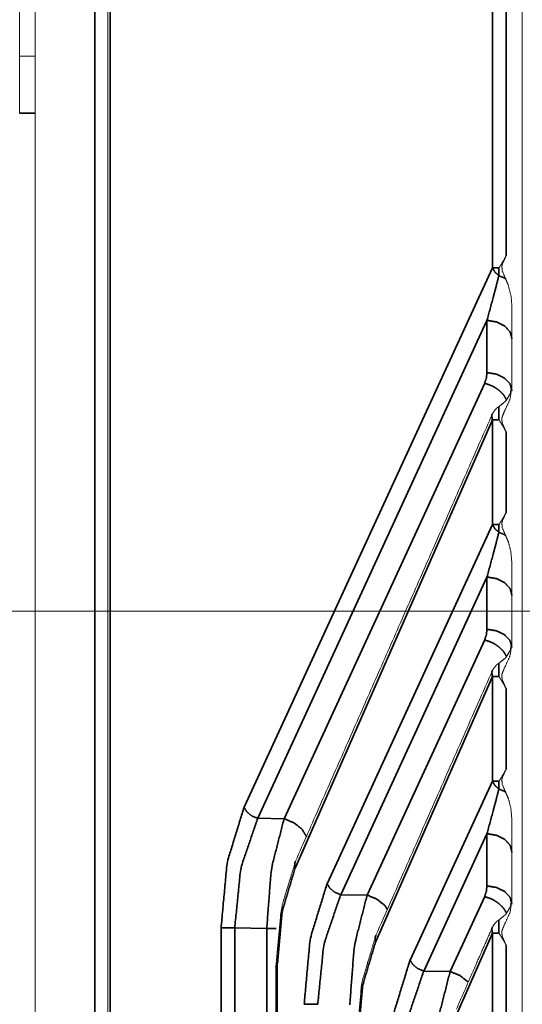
# Model space of a CAD drawing. Header units: millimetres. Extents: x 4 to 836, y 5 to 589.
# Tile 69 of 145: x 504 to 514, y 314 to 333. Entities that reach past the tile are written whole.
import ezdxf

# ---------------------------------------------------------------- set-up
doc = ezdxf.new("R2010")
doc.units = ezdxf.units.MM
doc.layers.add('1', color=7, linetype='Continuous', true_color=0xffffff)
doc.styles.add('ideas_simplex', font='simplex.shx')
doc.dimstyles.get("Standard").update_dxf_attribs({"dimtxt": 0.18, "dimasz": 0.18, "dimexe": 0.18, "dimexo": 0.0625, "dimgap": 0.09, "dimtad": 0, "dimtih": 1, "dimtoh": 1, "dimdec": 4, "dimzin": 0, "dimdsep": 46, "dimtxsty": 'Standard', "dimcen": 0.09, "dimadec": 0, "dimazin": 0, "dimtfac": 1, "dimtdec": 4, "dimtofl": 0, "dimtmove": 0, "dimatfit": 3, "dimfxl": 1, "dimtolj": 1, "dimtzin": 0, "dimarcsym": 0})

# ---------------------------------------------------------------- blocks, each defined once
blk = doc.blocks.new('_U3')
at = {"layer": '1', "color": 152, "lineweight": 13}
for p, q in [((518.108263, 321.5), (433.455482, 321.5)), ((518.108263, 272.5), (433.455482, 272.5))]:
    blk.add_line(p, q, dxfattribs=at)
at = {"layer": '1', "color": 27, "lineweight": 13}
blk.add_line((435.455482, 321.5), (435.455482, 272.5), dxfattribs=at)
at = {"layer": '1', "color": 87, "lineweight": 25}
for p, q in [((433.955482, 304.1025), (428.330482, 304.1025)), ((428.330482, 304.1025), (428.330482, 302.6025)), ((433.955482, 302.6025), (433.955482, 304.1025)), ((428.330482, 291.3975), (428.330482, 289.8975)), ((433.955482, 289.8975), (433.955482, 291.3975)), ((428.330482, 289.8975), (433.955482, 289.8975))]:
    blk.add_line(p, q, dxfattribs=at)
at = {"layer": '1', "color": 27, "lineweight": 18}
for points in [[(435.455482, 321.5), (435.984463, 318.500002), (434.926501, 318.499998)], [(435.455482, 272.5), (434.926501, 275.499998), (435.984463, 275.500002)]]:
    blk.add_solid(points, dxfattribs=at)
at = {"layer": '1', "color": 87, "linetype": 'Continuous', "lineweight": 25, "char_height": 3, "attachment_point": 7, "rotation": 90, "line_spacing_factor": 1.204819, "style": 'ideas_simplex'}
for s, insert in [('\\W1.2097;1.93', (433.801982, 291.345)), ('\\W1.0938;49', (426.489482, 294.315))]:
    blk.add_mtext(s, dxfattribs=dict(at, insert=insert))

msp = doc.modelspace()

# ---------------------------------------------------------------- linework, layer by layer
at = {"layer": '1', "color": 143, "linetype": 'Continuous', "lineweight": 18}
for p, q in [((505.808, 254.94), (505.808, 339.06)), ((513.608, 325.811), (513.608, 327.368)), ((513.608, 320.861), (513.608, 322.419)), ((513.608, 315.912), (513.608, 317.469))]:
    msp.add_line(p, q, dxfattribs=at)
at = {"layer": '1', "color": 143, "linetype": 'Continuous', "lineweight": 35}
for p, q in [((505.852, 339.06), (505.852, 254.94)), ((505.558, 255.466), (505.558, 338.534)), ((513.232, 328.118), (513.232, 336.408)), ((513.495, 336.408), (513.495, 328.347)), ((508.438, 317.715), (513.232, 328.118)), ((513.126, 327.105), (508.701, 317.503)), ((513.126, 326.098), (513.126, 327.105)), ((509.211, 317.495), (513.082, 325.895)), ((513.232, 325.186), (509.428, 316.556)), ((513.232, 323.168), (513.232, 325.186)), ((513.495, 324.957), (513.495, 323.397)), ((510.04, 316.242), (513.232, 323.168)), ((513.126, 322.155), (510.303, 316.03)), ((513.126, 321.148), (513.126, 322.155)), ((510.813, 316.022), (513.082, 320.945)), ((513.232, 320.237), (510.98, 315.129)), ((513.232, 318.218), (513.232, 320.237)), ((513.495, 320.008), (513.495, 318.447)), ((511.642, 314.769), (513.232, 318.218)), ((508.701, 317.503), (509.211, 317.495)), ((513.126, 317.205), (511.905, 314.557)), ((513.126, 316.199), (513.126, 317.205)), ((510.303, 316.03), (510.813, 316.022)), ((512.415, 314.549), (513.082, 315.995)), ((507.995, 278.611), (507.995, 315.389)), ((508.876, 315.38), (508.258, 315.389)), ((508.258, 315.389), (508.258, 278.611)), ((508.876, 278.62), (508.876, 315.38)), ((513.232, 315.287), (512.533, 313.701)), ((509.077, 314.643), (509.077, 279.357)), ((511.905, 314.557), (512.415, 314.549))]:
    msp.add_line(p, q, dxfattribs=at)
at = {"layer": '1', "color": 143, "linetype": 'Continuous', "lineweight": 18}
for points, knots in [([(513.808, 248.277), (513.808, 264.122), (513.808, 297), (513.808, 313.439), (513.808, 345.723)], [0, 0, 0.162606, 0.5, 0.668697, 1, 1]), ([(504.108, 335.536), (504.108, 334.885), (504.108, 333.474), (504.108, 332.531), (504.108, 332.2)], [0, 0, 0.115256, 0.410171, 0.705086, 1, 1]), ([(504.108, 332.2), (504.108, 332.116), (504.108, 331.878), (504.108, 331.521), (504.108, 331.1)], [0, 0, 0.249999, 0.499998, 0.75, 1, 1]), ([(513.356, 328.118), (513.358, 328.12), (513.39, 328.168), (513.405, 328.191), (513.495, 328.347)], [0, 0, 0.012768, 0.233205, 0.336367, 1, 1]), ([(513.495, 328.347), (513.425, 328.196), (513.414, 328.149), (513.419, 328.061), (513.485, 327.908)], [0, 0, 0.354419, 0.45622, 0.645015, 1, 1]), ([(513.485, 327.908), (513.537, 327.786), (513.593, 327.562), (513.608, 327.368)], [0, 0, 0.23813, 0.651623, 1, 1]), ([(513.608, 325.867), (513.578, 325.698), (513.548, 325.648), (513.49, 325.551), (513.434, 325.505), (513.356, 325.441)], [0, 0, 0.372265, 0.49432, 0.699247, 0.826283, 1, 1]), ([(513.608, 325.811), (513.57, 325.587), (513.491, 325.408), (513.463, 325.353), (513.417, 325.237), (513.413, 325.211), (513.419, 325.129), (513.495, 324.957)], [0, 0, 0.251117, 0.466441, 0.534676, 0.673303, 0.702296, 0.792532, 1, 1]), ([(513.356, 325.441), (513.322, 325.421), (513.307, 325.407), (513.253, 325.339), (513.233, 325.306)], [0, 0, 0.213554, 0.325216, 0.795065, 1, 1]), ([(513.495, 324.957), (513.49, 324.967), (513.411, 325.104), (513.39, 325.136), (513.358, 325.184), (513.356, 325.186)], [0, 0, 0.040524, 0.625658, 0.766869, 0.987241, 1, 1]), ([(513.356, 323.168), (513.358, 323.17), (513.39, 323.218), (513.405, 323.242), (513.495, 323.397)], [0, 0, 0.012768, 0.233207, 0.336369, 1, 1]), ([(513.495, 323.397), (513.425, 323.246), (513.414, 323.199), (513.419, 323.111), (513.485, 322.958)], [0, 0, 0.354417, 0.456218, 0.645014, 1, 1]), ([(513.485, 322.958), (513.537, 322.837), (513.585, 322.66), (513.608, 322.419)], [0, 0, 0.236282, 0.564573, 1, 1]), ([(513.608, 320.917), (513.578, 320.749), (513.548, 320.699), (513.49, 320.601), (513.434, 320.555), (513.356, 320.492)], [0, 0, 0.372264, 0.494319, 0.699246, 0.826284, 1, 1]), ([(513.608, 320.861), (513.57, 320.637), (513.491, 320.459), (513.463, 320.404), (513.417, 320.287), (513.413, 320.261), (513.419, 320.179), (513.495, 320.008)], [0, 0, 0.251115, 0.46644, 0.534673, 0.6733, 0.702295, 0.792533, 1, 1]), ([(513.356, 320.492), (513.322, 320.472), (513.307, 320.457), (513.253, 320.389), (513.233, 320.357)], [0, 0, 0.213556, 0.325219, 0.795063, 1, 1]), ([(513.495, 320.008), (513.49, 320.017), (513.411, 320.154), (513.39, 320.186), (513.358, 320.234), (513.356, 320.237)], [0, 0, 0.040517, 0.625658, 0.766869, 0.987236, 1, 1]), ([(513.356, 318.218), (513.358, 318.221), (513.39, 318.269), (513.405, 318.292), (513.495, 318.447)], [0, 0, 0.012757, 0.233203, 0.336372, 1, 1]), ([(513.495, 318.447), (513.425, 318.296), (513.414, 318.25), (513.419, 318.161), (513.485, 318.008)], [0, 0, 0.35442, 0.456218, 0.645014, 1, 1]), ([(513.485, 318.008), (513.537, 317.887), (513.585, 317.711), (513.608, 317.469)], [0, 0, 0.236281, 0.564571, 1, 1]), ([(509.431, 316.675), (509.267, 316.132), (509.158, 315.772), (509.063, 314.761), (509.052, 314.643)], [0, 0, 0.293705, 0.486942, 0.946456, 1, 1]), ([(513.608, 315.968), (513.578, 315.799), (513.548, 315.749), (513.49, 315.651), (513.434, 315.606), (513.356, 315.542)], [0, 0, 0.372266, 0.494319, 0.699246, 0.826284, 1, 1]), ([(513.608, 315.912), (513.57, 315.687), (513.491, 315.509), (513.463, 315.454), (513.417, 315.337), (513.413, 315.311), (513.419, 315.23), (513.495, 315.058)], [0, 0, 0.251117, 0.466441, 0.534672, 0.673301, 0.702294, 0.792532, 1, 1]), ([(513.233, 315.407), (512.933, 314.727), (512.536, 313.821)], [0, 0, 0.429111, 1, 1]), ([(513.356, 315.542), (513.322, 315.522), (513.307, 315.508), (513.253, 315.439), (513.233, 315.407)], [0, 0, 0.213554, 0.325216, 0.795065, 1, 1]), ([(510.984, 315.248), (510.819, 314.705), (510.711, 314.345), (510.616, 313.334), (510.605, 313.216)], [0, 0, 0.293705, 0.486942, 0.946457, 1, 1]), ([(513.495, 315.058), (513.49, 315.068), (513.411, 315.205), (513.39, 315.236), (513.358, 315.284), (513.356, 315.287)], [0, 0, 0.040524, 0.625658, 0.766875, 0.987241, 1, 1])]:
    msp.add_open_spline(points, degree=1, knots=knots, dxfattribs=at)
for points in [[(504.408, 338.332), (504.408, 255.668)], [(504.108, 332.2), (504.408, 332.2)], [(513.233, 325.306), (509.431, 316.675)], [(513.233, 320.357), (510.984, 315.248)], [(509.052, 314.643), (509.052, 279.357)]]:
    msp.add_open_spline(points, degree=1, dxfattribs=at)
at = {"layer": '1', "color": 143, "linetype": 'Continuous', "lineweight": 35}
for points in [[(504.408, 331.1), (504.108, 331.1)], [(508.876, 315.38), (509.056, 315.38)]]:
    msp.add_open_spline(points, degree=1, dxfattribs=at)
for points, knots in [([(513.232, 328.118), (513.29, 328.118), (513.356, 328.118)], [0, 0, 0.551029, 1, 1]), ([(513.232, 328.118), (513.279, 328.037), (513.288, 328.027), (513.356, 327.968)], [0, 0, 0.499522, 0.566378, 1, 1]), ([(513.356, 327.968), (513.356, 328.026), (513.356, 328.069), (513.356, 328.118)], [0, 0, 0.409999, 0.692974, 1, 1]), ([(513.126, 327.105), (513.248, 327.554), (513.314, 327.806), (513.356, 327.968)], [0, 0, 0.528662, 0.817172, 1, 1]), ([(513.356, 327.968), (513.461, 327.922), (513.485, 327.908)], [0, 0, 0.786945, 1, 1]), ([(513.126, 327.105), (513.312, 327.075), (513.468, 326.997), (513.572, 326.884), (513.608, 326.752)], [0, 0, 0.250001, 0.500004, 0.749999, 1, 1]), ([(513.082, 325.895), (513.114, 325.992), (513.126, 326.098)], [0, 0, 0.486182, 1, 1]), ([(513.126, 326.098), (513.312, 326.068), (513.468, 325.99), (513.572, 325.877), (513.608, 325.745)], [0, 0, 0.25, 0.499999, 0.749998, 1, 1]), ([(513.082, 325.895), (513.226, 325.841), (513.272, 325.817), (513.355, 325.759), (513.426, 325.692), (513.456, 325.656), (513.503, 325.572)], [0, 0, 0.267526, 0.35702, 0.53577, 0.714521, 0.804015, 1, 1]), ([(513.233, 325.306), (513.223, 325.286), (513.22, 325.265), (513.228, 325.196), (513.232, 325.186)], [0, 0, 0.191551, 0.376105, 0.927329, 1, 1]), ([(513.356, 325.186), (513.356, 325.224), (513.356, 325.314), (513.356, 325.323), (513.356, 325.4), (513.356, 325.407), (513.356, 325.442), (513.356, 325.441)], [0, 0, 0.093622, 0.325085, 0.353354, 0.612567, 0.642535, 0.872335, 1, 1]), ([(513.356, 325.186), (513.31, 325.186), (513.295, 325.186), (513.232, 325.186)], [0, 0, 0.298684, 0.410915, 1, 1]), ([(513.126, 322.155), (513.248, 322.604), (513.314, 322.856), (513.356, 323.018)], [0, 0, 0.528661, 0.81717, 1, 1]), ([(513.356, 323.018), (513.288, 323.078), (513.279, 323.088), (513.232, 323.168)], [0, 0, 0.433628, 0.500484, 1, 1]), ([(513.232, 323.168), (513.29, 323.168), (513.356, 323.168)], [0, 0, 0.551029, 1, 1]), ([(513.356, 323.018), (513.356, 323.076), (513.356, 323.119), (513.356, 323.168)], [0, 0, 0.409988, 0.692963, 1, 1]), ([(513.485, 322.958), (513.461, 322.973), (513.356, 323.018)], [0, 0, 0.213051, 1, 1]), ([(513.608, 321.802), (513.572, 321.934), (513.468, 322.047), (513.312, 322.125), (513.126, 322.155)], [0, 0, 0.249999, 0.499996, 0.749999, 1, 1]), ([(513.082, 320.945), (513.114, 321.042), (513.126, 321.148)], [0, 0, 0.486182, 1, 1]), ([(513.608, 320.795), (513.572, 320.927), (513.468, 321.041), (513.312, 321.118), (513.126, 321.148)], [0, 0, 0.250002, 0.500003, 0.749999, 1, 1]), ([(513.503, 320.622), (513.456, 320.706), (513.426, 320.742), (513.355, 320.809), (513.272, 320.867), (513.226, 320.891), (513.082, 320.945)], [0, 0, 0.195986, 0.28548, 0.464228, 0.642978, 0.732474, 1, 1]), ([(513.232, 320.237), (513.228, 320.246), (513.22, 320.315), (513.223, 320.336), (513.233, 320.357)], [0, 0, 0.072668, 0.623873, 0.808421, 1, 1]), ([(513.356, 320.237), (513.356, 320.275), (513.356, 320.364), (513.356, 320.374), (513.356, 320.45), (513.356, 320.457), (513.356, 320.492), (513.356, 320.492)], [0, 0, 0.093635, 0.325127, 0.3534, 0.61265, 0.642619, 0.872448, 1, 1]), ([(513.356, 320.237), (513.31, 320.237), (513.295, 320.237), (513.232, 320.237)], [0, 0, 0.298684, 0.410915, 1, 1]), ([(513.126, 317.205), (513.248, 317.655), (513.314, 317.906), (513.356, 318.068)], [0, 0, 0.528661, 0.817171, 1, 1]), ([(513.356, 318.068), (513.288, 318.128), (513.279, 318.138), (513.232, 318.218)], [0, 0, 0.433622, 0.500477, 1, 1]), ([(513.232, 318.218), (513.29, 318.218), (513.356, 318.218)], [0, 0, 0.551029, 1, 1]), ([(513.356, 318.068), (513.356, 318.126), (513.356, 318.169), (513.356, 318.218)], [0, 0, 0.409989, 0.692958, 1, 1]), ([(513.485, 318.008), (513.461, 318.023), (513.356, 318.068)], [0, 0, 0.213056, 1, 1]), ([(507.995, 315.389), (508.112, 316.657), (508.438, 317.715)], [0, 0, 0.49583, 1, 1]), ([(508.438, 317.715), (508.494, 317.624), (508.587, 317.55), (508.701, 317.503)], [0, 0, 0.333336, 0.666667, 1, 1]), ([(508.701, 317.503), (508.374, 316.542), (508.258, 315.389)], [0, 0, 0.505673, 1, 1]), ([(508.876, 315.38), (508.964, 316.526), (508.965, 316.533), (509.211, 317.495)], [0, 0, 0.49475, 0.498093, 1, 1]), ([(509.211, 317.495), (509.401, 317.417), (509.556, 317.292), (509.649, 317.142)], [0, 0, 0.333334, 0.666669, 1, 1]), ([(513.608, 316.852), (513.572, 316.984), (513.468, 317.098), (513.312, 317.175), (513.126, 317.205)], [0, 0, 0.249999, 0.499996, 0.749999, 1, 1]), ([(509.428, 316.556), (509.176, 315.717), (509.077, 314.643)], [0, 0, 0.485874, 1, 1]), ([(509.431, 316.675), (509.416, 316.635), (509.428, 316.556)], [0, 0, 0.372101, 1, 1]), ([(509.598, 313.916), (509.714, 315.184), (510.04, 316.242)], [0, 0, 0.495831, 1, 1]), ([(510.303, 316.03), (510.189, 316.077), (510.096, 316.151), (510.04, 316.242)], [0, 0, 0.333336, 0.666667, 1, 1]), ([(513.082, 315.995), (513.114, 316.093), (513.126, 316.199)], [0, 0, 0.486186, 1, 1]), ([(513.608, 315.845), (513.572, 315.978), (513.468, 316.091), (513.312, 316.168), (513.126, 316.199)], [0, 0, 0.250003, 0.500002, 0.75, 1, 1]), ([(510.303, 316.03), (509.976, 315.069), (509.861, 313.916)], [0, 0, 0.505672, 1, 1]), ([(510.478, 313.907), (510.566, 315.053), (510.568, 315.06), (510.813, 316.022)], [0, 0, 0.494749, 0.498093, 1, 1]), ([(511.203, 315.746), (511.158, 315.819), (511.003, 315.944), (510.813, 316.022)], [0, 0, 0.194785, 0.597395, 1, 1]), ([(513.503, 315.673), (513.456, 315.756), (513.426, 315.792), (513.355, 315.859), (513.272, 315.917), (513.226, 315.942), (513.082, 315.995)], [0, 0, 0.195985, 0.28548, 0.464229, 0.642979, 0.732475, 1, 1]), ([(513.232, 315.287), (513.228, 315.296), (513.22, 315.365), (513.223, 315.387), (513.233, 315.407)], [0, 0, 0.072668, 0.623881, 0.808421, 1, 1]), ([(513.356, 315.287), (513.356, 315.325), (513.356, 315.414), (513.356, 315.424), (513.356, 315.501), (513.356, 315.507), (513.356, 315.542), (513.356, 315.542)], [0, 0, 0.093633, 0.32511, 0.353381, 0.61261, 0.64258, 0.872393, 1, 1]), ([(507.995, 315.389), (508.059, 315.389), (508.151, 315.389), (508.258, 315.389)], [0, 0, 0.333334, 0.666666, 1, 1]), ([(510.98, 315.129), (510.968, 315.207), (510.984, 315.248)], [0, 0, 0.627883, 1, 1]), ([(513.232, 278.713), (513.232, 284.809), (513.232, 297), (513.232, 309.191), (513.232, 315.287)], [0, 0, 0.166667, 0.5, 0.833333, 1, 1]), ([(513.356, 315.287), (513.31, 315.287), (513.295, 315.287), (513.232, 315.287)], [0, 0, 0.298684, 0.410915, 1, 1]), ([(510.98, 315.129), (510.728, 314.289), (510.63, 313.216)], [0, 0, 0.485874, 1, 1]), ([(513.495, 315.058), (513.495, 303.096), (513.495, 297), (513.495, 284.809), (513.495, 278.942)], [0, 0, 0.331219, 0.5, 0.837562, 1, 1]), ([(509.052, 314.643), (509.051, 314.643), (509.051, 314.643), (509.077, 314.643)], [0, 0, 0.075369, 0.139768, 1, 1]), ([(511.2, 312.443), (511.316, 313.711), (511.642, 314.769)], [0, 0, 0.49583, 1, 1]), ([(511.905, 314.557), (511.791, 314.604), (511.698, 314.679), (511.642, 314.769)], [0, 0, 0.333333, 0.666665, 1, 1]), ([(511.905, 314.557), (511.579, 313.596), (511.463, 312.443)], [0, 0, 0.505672, 1, 1]), ([(512.08, 312.434), (512.169, 313.58), (512.17, 313.587), (512.415, 314.549)], [0, 0, 0.49475, 0.498094, 1, 1]), ([(512.76, 314.346), (512.605, 314.471), (512.415, 314.549)], [0, 0, 0.499991, 1, 1]), ([(509.861, 313.916), (509.753, 313.916), (509.661, 313.916), (509.598, 313.916)], [0, 0, 0.333331, 0.666658, 1, 1])]:
    msp.add_open_spline(points, degree=1, knots=knots, dxfattribs=at)

# ---------------------------------------------------------------- dimensions: what is measured, and where the dimension line sits
at = {"layer": '1', "color": 87, "linetype": 'Continuous', "lineweight": 25}
dim = msp.add_linear_dim(base=(435.455, 272.5), p1=(520.608, 321.5), p2=(520.608, 272.5), angle=90, text='\\C87;49\\P[\\C87;\\H3.00;\\Fsimplex.shx;1.93\\Fsimplex.shx;\\H3.00;\\C87; ]', dimstyle='Standard', override={"dimtxt": 3, "dimasz": 3, "dimexe": 2, "dimexo": 2.5, "dimgap": 1.5, "dimtad": 1, "dimtih": 0, "dimtoh": 0, "dimdec": 2, "dimlfac": 1, "dimzin": 8, "dimdsep": 44, "dimlunit": 2, "dimpost": '', "dimtxsty": 'ideas_simplex', "dimsah": 1, "dimse1": 0, "dimse2": 0, "dimsd1": 0, "dimsd2": 0, "dimclrd": 27, "dimclre": 152, "dimclrt": 87, "dimtol": 0, "dimtm": -0.1, "dimtfac": 0.5, "dimtdec": 2, "dimtofl": 1, "dimtmove": 0, "dimtzin": 8, "dimlwd": 13, "dimlwe": 13}, dxfattribs=at)
dim.commit()
dim.dimension.update_dxf_attribs({"geometry": '_U3', "text_midpoint": (435.455, 297), "dimtype": 160})

doc.saveas('drawing.dxf')
